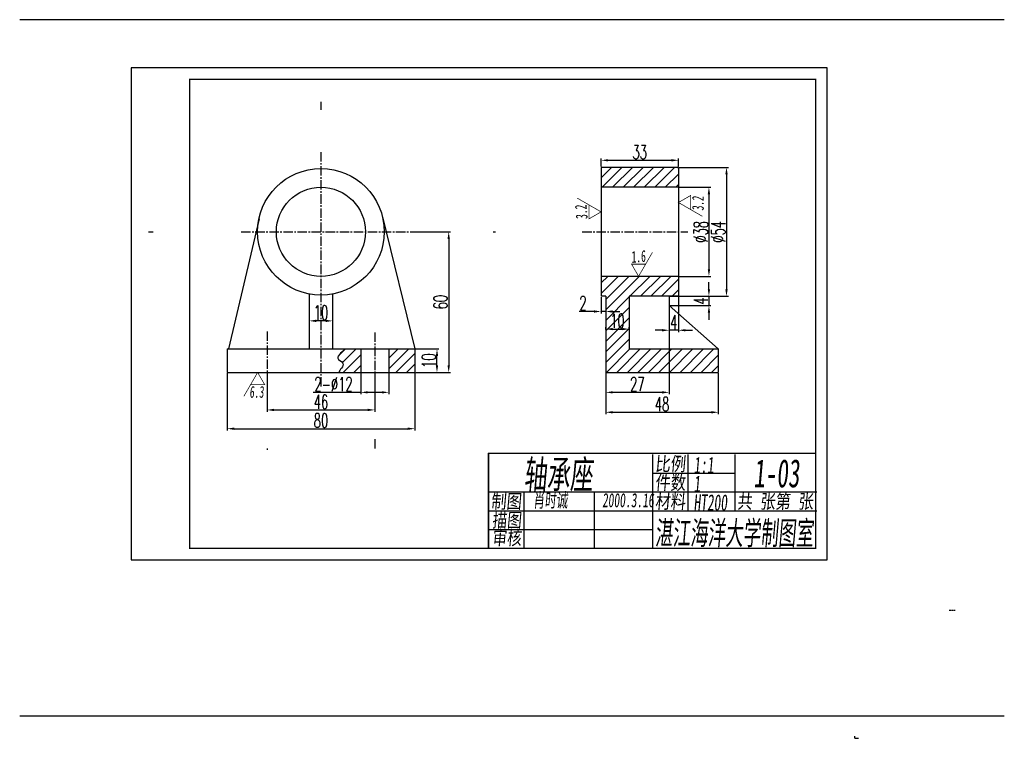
# Model space of a CAD drawing. Extents: x -7126 to 1274, y -17 to 6115.
import ezdxf
from ezdxf.enums import TextEntityAlignment as Align

# ---------------------------------------------------------------- set-up
doc = ezdxf.new("R2010")
doc.units = 0
doc.header["$LTSCALE"] = 0.7
doc.header["$MEASUREMENT"] = 0
doc.linetypes.add('CENTER2', pattern=[28.575, 19.05, -3.175, 3.175, -3.175])
doc.layers.get('0').update_dxf_attribs({"linetype": 'CONTINUOUS'})
doc.layers.get('Defpoints').update_dxf_attribs({"linetype": 'CONTINUOUS'})
for name, color, linetype in [('中心线', 1, 'CENTER2'), ('图块', 6, 'CONTINUOUS'), ('实体', 7, 'CONTINUOUS'), ('标注', 7, 'CONTINUOUS')]:
    doc.layers.add(name, color=color, linetype=linetype)
doc.styles.get("Standard").update_dxf_attribs({"font": 'txt.shx', "width": 0.6, "height": 6})
doc.styles.add('TEXT', font='simfang.ttf', dxfattribs={"width": 0.6, "oblique": 5})
doc.dimstyles.get("Standard").update_dxf_attribs({"dimtxt": 40, "dimasz": 2.5, "dimexe": 3.25, "dimexo": 0.625, "dimtad": 1, "dimdec": 0, "dimdsep": 46, "dimtxsty": 'Standard', "dimcen": 2.5, "dimclrd": 5, "dimclre": 5, "dimclrt": 7, "dimadec": 0, "dimazin": 0, "dimtfac": 1, "dimtdec": 0, "dimtmove": 0, "dimatfit": 3, "dimfxl": 0, "dimtolj": 1, "dimtzin": 0, "dimarcsym": 0})

# ---------------------------------------------------------------- blocks, each defined once
blk = doc.blocks.new('RA')
at = {"layer": '图块', "const_width": 0.3}
blk.add_lwpolyline([(5.89, 10.2), (0, 0), (-3, 5.2), (3, 5.2), (-3, 5.2)], dxfattribs=at)
at = {"layer": '图块', "style": 'TEXT', "oblique": 5, "width": 0.6}
blk.add_attdef('RA', (-3, 5.7), '', height=5, rotation=5, dxfattribs=at)
blk = doc.blocks.new('RA1')
at = {"layer": '图块', "const_width": 0.3}
blk.add_lwpolyline([(-5.89, -10.2), (0, 0), (3, -5.2), (-3, -5.2), (3, -5.2)], dxfattribs=at)
at = {"layer": '实体', "ltscale": 0.3, "style": 'TEXT', "oblique": 5, "width": 0.6}
blk.add_attdef('RA', (-3.5, -10.8), '', height=5, dxfattribs=at)
blk = doc.blocks.new('*D73')
at = {"color": 5, "linetype": 'ByBlock', "ltscale": 0.3}
for p, q in [((281.3625, 225.5), (294.8, 225.5)), ((294, 222.5), (294, 190.5)), ((281.3625, 187.5), (294.8, 187.5))]:
    blk.add_line(p, q, dxfattribs=at)
for points in [[(293.5, 222.5), (294.5, 222.5), (294, 225.5)], [(293.5, 190.5), (294.5, 190.5), (294, 187.5)]]:
    blk.add_solid(points, dxfattribs=at)
at = {"layer": 'Defpoints', "color": 0, "linetype": 'ByBlock', "ltscale": 0.3}
for p in [(281, 225.5), (281, 187.5), (294, 187.5)]:
    blk.add_point(p, dxfattribs=at)
at = {"color": 5, "linetype": 'ByBlock', "ltscale": 0.3, "insert": (290.5, 206.5), "char_height": 6, "attachment_point": 5, "rotation": 90}
blk.add_mtext('\\A1;∅38', dxfattribs=at)
blk = doc.blocks.new('*D74')
at = {"color": 5, "linetype": 'ByBlock', "ltscale": 0.3}
for p, q in [((281.3625, 234), (302.3, 234)), ((301.5, 231), (301.5, 182)), ((281.3625, 179), (302.3, 179))]:
    blk.add_line(p, q, dxfattribs=at)
for points in [[(301, 231), (302, 231), (301.5, 234)], [(301, 182), (302, 182), (301.5, 179)]]:
    blk.add_solid(points, dxfattribs=at)
at = {"layer": 'Defpoints', "color": 0, "linetype": 'ByBlock', "ltscale": 0.3}
for p in [(281, 234), (281, 179), (301.5, 179)]:
    blk.add_point(p, dxfattribs=at)
at = {"color": 5, "linetype": 'ByBlock', "ltscale": 0.3, "insert": (298, 206.5), "char_height": 6, "attachment_point": 5, "rotation": 90}
blk.add_mtext('\\A1;∅54', dxfattribs=at)
blk = doc.blocks.new('*D75')
at = {"color": 5, "linetype": 'ByBlock', "ltscale": 0.3}
for p, q in [((294, 182), (294, 185)), ((277.3625, 179), (294.8, 179)), ((294, 179), (294, 175)), ((277.3625, 175), (294.8, 175)), ((294, 172), (294, 169))]:
    blk.add_line(p, q, dxfattribs=at)
for points in [[(293.5, 182), (294.5, 182), (294, 179)], [(293.5, 172), (294.5, 172), (294, 175)]]:
    blk.add_solid(points, dxfattribs=at)
at = {"layer": 'Defpoints', "color": 0, "linetype": 'ByBlock', "ltscale": 0.3}
for p in [(277, 179), (277, 175), (294, 175)]:
    blk.add_point(p, dxfattribs=at)
at = {"color": 5, "linetype": 'ByBlock', "ltscale": 0.3, "insert": (290.5, 177), "char_height": 6, "attachment_point": 5, "rotation": 90}
blk.add_mtext('\\A1;4', dxfattribs=at)
blk = doc.blocks.new('*D76')
at = {"color": 5, "linetype": 'ByBlock', "ltscale": 0.3}
for p, q in [((277, 178.6375), (277, 163.7)), ((281, 178.6375), (281, 163.7)), ((274, 164.5), (271, 164.5)), ((281, 164.5), (277, 164.5)), ((284, 164.5), (287, 164.5))]:
    blk.add_line(p, q, dxfattribs=at)
for points in [[(274, 165), (274, 164), (277, 164.5)], [(284, 165), (284, 164), (281, 164.5)]]:
    blk.add_solid(points, dxfattribs=at)
at = {"layer": 'Defpoints', "color": 0, "linetype": 'ByBlock', "ltscale": 0.3}
for p in [(277, 179), (281, 179), (277, 164.5)]:
    blk.add_point(p, dxfattribs=at)
at = {"color": 5, "linetype": 'ByBlock', "ltscale": 0.3, "insert": (279, 168), "char_height": 6, "attachment_point": 5}
blk.add_mtext('\\A1;4', dxfattribs=at)
blk = doc.blocks.new('*D77')
at = {"color": 5, "linetype": 'ByBlock', "ltscale": 0.3}
for p, q in [((248, 234.3625), (248, 237.8)), ((251, 237), (278, 237)), ((281, 234.3625), (281, 237.8))]:
    blk.add_line(p, q, dxfattribs=at)
for points in [[(251, 237.5), (251, 236.5), (248, 237)], [(278, 237.5), (278, 236.5), (281, 237)]]:
    blk.add_solid(points, dxfattribs=at)
at = {"layer": 'Defpoints', "color": 0, "linetype": 'ByBlock', "ltscale": 0.3}
for p in [(281, 237), (248, 234), (281, 234)]:
    blk.add_point(p, dxfattribs=at)
at = {"color": 5, "linetype": 'ByBlock', "ltscale": 0.3, "insert": (264.5, 240.5), "char_height": 6, "attachment_point": 5}
blk.add_mtext('\\A1;33', dxfattribs=at)
blk = doc.blocks.new('*D78')
at = {"color": 5, "linetype": 'ByBlock', "ltscale": 0.3}
for p, q in [((250, 164.8625), (250, 165.8)), ((253, 165), (257, 165)), ((260, 164.8625), (260, 165.8))]:
    blk.add_line(p, q, dxfattribs=at)
for points in [[(253, 165.5), (253, 164.5), (250, 165)], [(257, 165.5), (257, 164.5), (260, 165)]]:
    blk.add_solid(points, dxfattribs=at)
at = {"layer": 'Defpoints', "color": 0, "linetype": 'ByBlock', "ltscale": 0.3}
for p in [(250, 164.5), (260, 165), (260, 164.5)]:
    blk.add_point(p, dxfattribs=at)
at = {"color": 5, "linetype": 'ByBlock', "ltscale": 0.3, "insert": (255, 168.5), "char_height": 6, "attachment_point": 5}
blk.add_mtext('\\A1;10', dxfattribs=at)
blk = doc.blocks.new('*D79')
at = {"color": 5, "linetype": 'ByBlock', "ltscale": 0.3}
for p, q in [((248, 178.6375), (248, 171.7)), ((250, 178.6375), (250, 171.7)), ((245, 172.5), (238.6, 172.5)), ((250, 172.5), (248, 172.5)), ((253, 172.5), (256, 172.5))]:
    blk.add_line(p, q, dxfattribs=at)
for points in [[(245, 173), (245, 172), (248, 172.5)], [(253, 173), (253, 172), (250, 172.5)]]:
    blk.add_solid(points, dxfattribs=at)
at = {"layer": 'Defpoints', "color": 0, "linetype": 'ByBlock', "ltscale": 0.3}
for p in [(248, 179), (250, 179), (248, 172.5)]:
    blk.add_point(p, dxfattribs=at)
at = {"color": 5, "linetype": 'ByBlock', "ltscale": 0.3, "insert": (240.3, 176), "char_height": 6, "attachment_point": 5}
blk.add_mtext('\\A1;2', dxfattribs=at)
blk = doc.blocks.new('*D80')
at = {"color": 5, "linetype": 'ByBlock', "ltscale": 0.3}
for p, q in [((250, 178.6375), (250, 137.2)), ((277, 178.6375), (277, 137.2)), ((274, 138), (253, 138))]:
    blk.add_line(p, q, dxfattribs=at)
for points in [[(253, 138.5), (253, 137.5), (250, 138)], [(274, 138.5), (274, 137.5), (277, 138)]]:
    blk.add_solid(points, dxfattribs=at)
at = {"layer": 'Defpoints', "color": 0, "linetype": 'ByBlock', "ltscale": 0.3}
for p in [(250, 179), (277, 179), (250, 138)]:
    blk.add_point(p, dxfattribs=at)
at = {"color": 5, "linetype": 'ByBlock', "ltscale": 0.3, "insert": (263.5, 141.5), "char_height": 6, "attachment_point": 5}
blk.add_mtext('\\A1;27', dxfattribs=at)
blk = doc.blocks.new('*D81')
at = {"color": 5, "linetype": 'ByBlock', "ltscale": 0.3}
for p, q in [((250, 146.1375), (250, 128.7)), ((298, 146.1375), (298, 128.7)), ((253, 129.5), (295, 129.5))]:
    blk.add_line(p, q, dxfattribs=at)
for points in [[(253, 130), (253, 129), (250, 129.5)], [(295, 130), (295, 129), (298, 129.5)]]:
    blk.add_solid(points, dxfattribs=at)
at = {"layer": 'Defpoints', "color": 0, "linetype": 'ByBlock', "ltscale": 0.3}
for p in [(250, 146.5), (298, 146.5), (298, 129.5)]:
    blk.add_point(p, dxfattribs=at)
at = {"color": 5, "linetype": 'ByBlock', "ltscale": 0.3, "insert": (274, 133), "char_height": 6, "attachment_point": 5}
blk.add_mtext('\\A1;48', dxfattribs=at)
blk = doc.blocks.new('*D82')
at = {"color": 5, "linetype": 'ByBlock', "ltscale": 0.3}
for p, q in [((145.5, 156.14), (145.5, 137.2)), ((157.5, 156.14), (157.5, 137.2)), ((145.5, 138), (125.21, 138)), ((154.5, 138), (148.5, 138))]:
    blk.add_line(p, q, dxfattribs=at)
for points in [[(148.5, 138.5), (148.5, 137.5), (145.5, 138)], [(154.5, 138.5), (154.5, 137.5), (157.5, 138)]]:
    blk.add_solid(points, dxfattribs=at)
at = {"layer": 'Defpoints', "color": 0, "linetype": 'ByBlock', "ltscale": 0.3}
for p in [(145.5, 156.5), (157.5, 156.5), (145.5, 138)]:
    blk.add_point(p, dxfattribs=at)
at = {"color": 5, "linetype": 'ByBlock', "ltscale": 0.3, "insert": (133.86, 141.5), "char_height": 6, "attachment_point": 5}
blk.add_mtext('\\A1;2-∅12', dxfattribs=at)
blk = doc.blocks.new('*D83')
at = {"color": 5, "linetype": 'ByBlock', "ltscale": 0.3}
for p, q in [((105.5, 146.1375), (105.5, 129.7)), ((151.5, 146.1375), (151.5, 129.7)), ((108.5, 130.5), (148.5, 130.5))]:
    blk.add_line(p, q, dxfattribs=at)
for points in [[(108.5, 131), (108.5, 130), (105.5, 130.5)], [(148.5, 131), (148.5, 130), (151.5, 130.5)]]:
    blk.add_solid(points, dxfattribs=at)
at = {"layer": 'Defpoints', "color": 0, "linetype": 'ByBlock', "ltscale": 0.3}
for p in [(105.5, 146.5), (151.5, 146.5), (151.5, 130.5)]:
    blk.add_point(p, dxfattribs=at)
at = {"color": 5, "linetype": 'ByBlock', "ltscale": 0.3, "insert": (128.5, 134), "char_height": 6, "attachment_point": 5}
blk.add_mtext('\\A1;46', dxfattribs=at)
blk = doc.blocks.new('*D84')
at = {"color": 5, "linetype": 'ByBlock', "ltscale": 0.3}
for p, q in [((88.5, 146.1375), (88.5, 121.7)), ((168.5, 146.1375), (168.5, 121.7)), ((91.5, 122.5), (165.5, 122.5))]:
    blk.add_line(p, q, dxfattribs=at)
for points in [[(91.5, 123), (91.5, 122), (88.5, 122.5)], [(165.5, 123), (165.5, 122), (168.5, 122.5)]]:
    blk.add_solid(points, dxfattribs=at)
at = {"layer": 'Defpoints', "color": 0, "linetype": 'ByBlock', "ltscale": 0.3}
for p in [(88.5, 146.5), (168.5, 146.5), (168.5, 122.5)]:
    blk.add_point(p, dxfattribs=at)
at = {"color": 5, "linetype": 'ByBlock', "ltscale": 0.3, "insert": (128.5, 126), "char_height": 6, "attachment_point": 5}
blk.add_mtext('\\A1;80', dxfattribs=at)
blk = doc.blocks.new('*D85')
at = {"color": 5, "linetype": 'ByBlock', "ltscale": 0.3}
for p, q in [((123.5, 168.6375), (123.5, 167.7)), ((130.5, 168.5), (126.5, 168.5)), ((133.5, 168.6375), (133.5, 167.7))]:
    blk.add_line(p, q, dxfattribs=at)
for points in [[(126.5, 169), (126.5, 168), (123.5, 168.5)], [(130.5, 169), (130.5, 168), (133.5, 168.5)]]:
    blk.add_solid(points, dxfattribs=at)
at = {"layer": 'Defpoints', "color": 0, "linetype": 'ByBlock', "ltscale": 0.3}
for p in [(123.5, 169), (123.5, 168.5), (133.5, 169)]:
    blk.add_point(p, dxfattribs=at)
at = {"color": 5, "linetype": 'ByBlock', "ltscale": 0.3, "insert": (128.5, 172), "char_height": 6, "attachment_point": 5}
blk.add_mtext('\\A1;10', dxfattribs=at)
blk = doc.blocks.new('*D86')
at = {"color": 5, "linetype": 'ByBlock', "ltscale": 0.3}
for p, q in [((168.8625, 156.5), (178.8, 156.5)), ((178, 149.5), (178, 153.5)), ((168.8625, 146.5), (178.8, 146.5))]:
    blk.add_line(p, q, dxfattribs=at)
for points in [[(177.5, 153.5), (178.5, 153.5), (178, 156.5)], [(177.5, 149.5), (178.5, 149.5), (178, 146.5)]]:
    blk.add_solid(points, dxfattribs=at)
at = {"layer": 'Defpoints', "color": 0, "linetype": 'ByBlock', "ltscale": 0.3}
for p in [(168.5, 156.5), (178, 156.5), (168.5, 146.5)]:
    blk.add_point(p, dxfattribs=at)
at = {"color": 5, "linetype": 'ByBlock', "ltscale": 0.3, "insert": (174.5, 151.5), "char_height": 6, "attachment_point": 5, "rotation": 90}
blk.add_mtext('\\A1;10', dxfattribs=at)
blk = doc.blocks.new('*D87')
at = {"color": 5, "linetype": 'ByBlock', "ltscale": 0.3}
for p, q in [((166.8625, 206.5), (183.8, 206.5)), ((183, 203.5), (183, 149.5)), ((168.8625, 146.5), (183.8, 146.5))]:
    blk.add_line(p, q, dxfattribs=at)
for points in [[(182.5, 203.5), (183.5, 203.5), (183, 206.5)], [(182.5, 149.5), (183.5, 149.5), (183, 146.5)]]:
    blk.add_solid(points, dxfattribs=at)
at = {"layer": 'Defpoints', "color": 0, "linetype": 'ByBlock', "ltscale": 0.3}
for p in [(166.5, 206.5), (168.5, 146.5), (183, 146.5)]:
    blk.add_point(p, dxfattribs=at)
at = {"color": 5, "linetype": 'ByBlock', "ltscale": 0.3, "insert": (179.5, 176.5), "char_height": 6, "attachment_point": 5, "rotation": 90}
blk.add_mtext('\\A1;60', dxfattribs=at)
blk = doc.blocks.new('A4')
for p, q in [((297, 210), (0, 210)), ((0, 210), (0, 0)), ((297, 0), (297, 210)), ((152.5, 45.5), (291.5, 45.5)), ((152.5, 5), (152.5, 45.5)), ((222.5, 45), (222.5, 5)), ((237.5, 45), (237.5, 21)), ((257.5, 45), (257.5, 21)), ((222.5, 37), (257.5, 37)), ((152.5, 29), (292.5, 29)), ((167.5, 29), (167.5, 5)), ((197.5, 29), (197.5, 5)), ((152.5, 21), (292.5, 21)), ((152.5, 13), (222.5, 13)), ((0, 0), (297, 0)), ((0, 0), (210, 0)), ((0, 0), (0, 0))]:
    blk.add_line(p, q)
at = {"const_width": 0.6}
blk.add_lwpolyline([(25, 5), (292, 5), (292, 205), (25, 205)], close=True, dxfattribs=at)
blk.add_lwpolyline([(292, 5), (292, 45.5), (152.5, 45.5), (152.5, 5), (292, 5)], dxfattribs=at)
at = {"style": 'TEXT', "oblique": 5}
for s, height, width, p, p2 in [('比例', 6, 0.782878, (223.5, 38), (236.5, 38)), ('件数', 6, 0.782878, (223.5, 30), (236.5, 30)), ('制图', 6, 0.782878, (153.5, 22), (166.5, 22)), ('材料', 6, 0.782878, (223.5, 22), (236.5, 22)), ('共 张第 张', 6, 0.782878, (258.5, 22), (291, 22)), ('描图', 6, 0.752767, (154, 14), (166.5, 14)), ('湛江海洋大学制图室', 10, 0.541992, (223.5, 6.5), (291, 6.5)), ('审核', 6, 0.752767, (154, 6.5), (166.5, 6.5))]:
    blk.add_text(s, height=height, dxfattribs=dict(at, width=width)).set_placement(p, p2, align=Align.FIT)
at = {"style": 'TEXT', "oblique": 5, "width": 0.6}
for tag, p, height in [('TM', (167.5, 30.5), 12), ('BL', (240, 37), 7), ('TH', (265.5, 31), 12), ('JS', (240, 29), 7), ('SM', (171.5, 22.5), 6), ('RQ', (201, 22.5), 6), ('CL', (240, 21), 7)]:
    blk.add_attdef(tag, p, '', height=height, dxfattribs=at)
blk = doc.blocks.new('zhxz')
at = {"layer": '实体', "ltscale": 0.3}
h = blk.add_hatch(dxfattribs=at)
h.set_pattern_fill('ANSI31', color=256, style=0)
h.set_pattern_definition([(45, (-410, -9.5), (-2.245064, 2.245064), [])])
h.paths.add_polyline_path([(-129, 216), (-129, 224.5), (-162, 224.5), (-162, 216)])
h.paths.add_polyline_path([(-150, 169.5), (-129, 169.5), (-129, 170), (-129, 178), (-162, 178), (-162, 169.5), (-160, 169.5), (-160, 147), (-160, 137), (-112, 137), (-112, 147), (-150, 147)])
edge = h.paths.add_edge_path()
edge.add_line((-264.5, 147), (-271, 147))
edge.add_spline(control_points=[(-271, 147), (-273, 145.38), (-276.08, 142.88), (-270.12, 140.8), (-274.47, 137.17), (-273.5, 137)], knot_values=[0, 0, 0, 0, 5.327539, 8.208001, 12.015887, 12.015887, 12.015887, 12.015887], degree=3, periodic=0)
edge.add_line((-273.5, 137), (-264.5, 137))
edge.add_line((-264.5, 137), (-264.5, 147))
h.paths.add_polyline_path([(-241.5, 137), (-241.5, 147), (-252.5, 147), (-252.5, 137)])
h.paths.add_polyline_path([(-158.6, 163.5), (-151.4, 163.5), (-151.4, 154.5), (-158.6, 154.5)], flags=24)
h.paths.add_polyline_path([(-150.19, 182.5), (-143.84, 182.85), (-143.84, 190.01), (-150.19, 189.66)], flags=9)
for p, q in [((10, 287.5), (-410, 287.5)), ((-410, -9.5), (10, -9.5))]:
    blk.add_line(p, q)
at = {"layer": '中心线', "ltscale": 0.3}
for p, q in [((-281.5, 252.5), (-281.5, 249)), ((-281.5, 231), (-281.5, 131)), ((-355, 197), (-353, 197)), ((-315.5, 197), (-241.5, 197)), ((-208, 197), (-207, 197)), ((-170, 197), (-125, 197)), ((-304.5, 154.5), (-304.5, 127.5)), ((-258.5, 154), (-258.5, 129)), ((-258.5, 108.5), (-258.5, 104)), ((-304.5, 104.5), (-304.5, 104))]:
    blk.add_line(p, q, dxfattribs=at)
at = {"layer": '实体', "ltscale": 0.3}
for p, q in [((-281.5, 224), (-281.5, 224)), ((-162, 224.5), (-162, 169.5)), ((-129, 224.5), (-162, 224.5)), ((-129, 224.5), (-129, 169.5)), ((-129, 224), (-129, 224.5)), ((-281.5, 216), (-281.5, 216)), ((-129, 216), (-162, 216)), ((-307.92, 202.59), (-321, 147)), ((-255.27, 203.4), (-241.5, 147)), ((-129, 178), (-162, 178)), ((-286.5, 170.47), (-286.5, 147)), ((-276.5, 170.47), (-276.5, 147)), ((-160, 169.5), (-162, 169.5)), ((-160, 169.5), (-160, 147)), ((-129, 169.5), (-150, 169.5)), ((-150, 169.5), (-150, 147)), ((-133, 169.5), (-133, 165.5)), ((-129, 170), (-129, 169.5)), ((-133, 165.5), (-112, 147)), ((-321.5, 147), (-241.5, 147)), ((-321.5, 147), (-321.5, 137)), ((-264.5, 147), (-264.5, 137)), ((-252.5, 147), (-252.5, 137)), ((-241.5, 147), (-241.5, 137)), ((-160, 147), (-160, 137)), ((-150, 147), (-112, 147)), ((-112, 147), (-112, 137)), ((-321.5, 137), (-241.5, 137)), ((-160, 137), (-112, 137))]:
    blk.add_line(p, q, dxfattribs=at)
for radius in [27, 19]:
    blk.add_circle((-281.5, 197), radius, dxfattribs=at)
blk.add_spline([(-271, 147), (-273.99, 142.59), (-272, 140.5), (-273.5, 137), (-273, 137)], degree=3, dxfattribs=at)
at = {"layer": '图块', "ltscale": 0.3, "rotation": 90}
blk.add_blockref('RA1', (-129, 209.5), dxfattribs=at).add_auto_attribs({'RA': '3.2'})
at = {"layer": '图块', "ltscale": 0.3}
blk.add_blockref('RA1', (-308.5, 137), dxfattribs=at).add_auto_attribs({'RA': '6.3'})
at = {"layer": '实体', "ltscale": 0.3, "rotation": 90}
blk.add_blockref('RA', (-162, 205.5), dxfattribs=at).add_auto_attribs({'RA': '3.2'})
at = {"layer": '实体', "ltscale": 0.3}
blk.add_blockref('RA', (-146, 178), dxfattribs=at).add_auto_attribs({'RA': '1.6'})
at = {"layer": '标注', "ltscale": 0.3}
blk.add_blockref('A4', (-362.5, 57), dxfattribs=at).add_auto_attribs({'JS': '1', 'BL': '1:1', 'CL': 'HT200', 'TM': '轴承座', 'SM': '肖时诚', 'RQ': '2000.3.16', 'TH': '1-03'})
at = {"layer": '图块', "ltscale": 0.3}
for base, p1, p2, picture, middle in [((-129, 227.5), (-162, 224.5), (-129, 224.5), '*D77', (-145.5, 231)), ((-162, 163), (-160, 169.5), (-162, 169.5), '*D79', (-169.7, 166.5)), ((-160, 128.5), (-133, 169.5), (-160, 169.5), '*D80', (-146.5, 132)), ((-133, 155), (-129, 169.5), (-133, 169.5), '*D76', (-131, 158.5)), ((-150, 155.5), (-160, 155), (-150, 155), '*D78', (-155, 159)), ((-112, 120), (-160, 137), (-112, 137), '*D81', (-136, 123.5))]:
    dim = blk.add_linear_dim(base=base, p1=p1, p2=p2, dimstyle='Standard', dxfattribs=at)
    dim.commit()
    dim.dimension.update_dxf_attribs({"geometry": picture, "text_midpoint": middle, "insert": (-410, -9.5)})
for base, p1, p2, text, picture, middle in [((-108.5, 169.5), (-129, 224.5), (-129, 169.5), '%%C54', '*D74', (-112, 197)), ((-116, 178), (-129, 216), (-129, 178), '%%C38', '*D73', (-119.5, 197))]:
    dim = blk.add_linear_dim(base=base, p1=p1, p2=p2, angle=90, text=text, dimstyle='Standard', dxfattribs=at)
    dim.commit()
    dim.dimension.update_dxf_attribs({"geometry": picture, "text_midpoint": middle, "insert": (-410, -9.5)})
dim = blk.add_linear_dim(base=(-116, 165.5), p1=(-133, 169.5), p2=(-133, 165.5), angle=90, dimstyle='Standard', dxfattribs=at)
dim.commit()
dim.dimension.update_dxf_attribs({"geometry": '*D75', "text_midpoint": (-119.5, 167.5), "insert": (-410, -9.5)})
at = {"layer": '实体', "ltscale": 0.3}
for base, p1, p2, picture, middle in [((-227, 137), (-243.5, 197), (-241.5, 137), '*D87', (-230.5, 167)), ((-232, 147), (-241.5, 137), (-241.5, 147), '*D86', (-235.5, 142))]:
    dim = blk.add_linear_dim(base=base, p1=p1, p2=p2, angle=90, dimstyle='Standard', override={"dimtxt": 6}, dxfattribs=at)
    dim.commit()
    dim.dimension.update_dxf_attribs({"geometry": picture, "text_midpoint": middle, "insert": (-410, -9.5)})
for base, p1, p2, picture, middle in [((-286.5, 159), (-276.5, 159.5), (-286.5, 159.5), '*D85', (-281.5, 162.5)), ((-241.5, 113), (-321.5, 137), (-241.5, 137), '*D84', (-281.5, 116.5)), ((-258.5, 121), (-304.5, 137), (-258.5, 137), '*D83', (-281.5, 124.5))]:
    dim = blk.add_linear_dim(base=base, p1=p1, p2=p2, dimstyle='Standard', override={"dimtxt": 6}, dxfattribs=at)
    dim.commit()
    dim.dimension.update_dxf_attribs({"geometry": picture, "text_midpoint": middle, "insert": (-410, -9.5)})
dim = blk.add_linear_dim(base=(-264.5, 128.5), p1=(-252.5, 147), p2=(-264.5, 147), text='2-%%C12', dimstyle='Standard', override={"dimtxt": 6}, dxfattribs=at)
dim.commit()
dim.dimension.update_dxf_attribs({"geometry": '*D82', "text_midpoint": (-276.14, 132), "insert": (-410, -9.5)})

msp = doc.modelspace()

# ---------------------------------------------------------------- linework, layer by layer
at = {"layer": '中心线'}
msp.add_line((804, 1076), (854, 1076), dxfattribs=at)
at = {"layer": '实体', "ltscale": 0.3}
for p, q in [((0, -17), (0, 0)), ((0, -14), (0, -17)), ((0, -17), (30, -17))]:
    msp.add_line(p, q, dxfattribs=at)

# ---------------------------------------------------------------- block references
at = {"layer": '标注', "ltscale": 0.3, "xscale": 20, "yscale": 20, "zscale": 20}
msp.add_blockref('zhxz', (1074, 365), dxfattribs=at)

doc.saveas('drawing.dxf')
